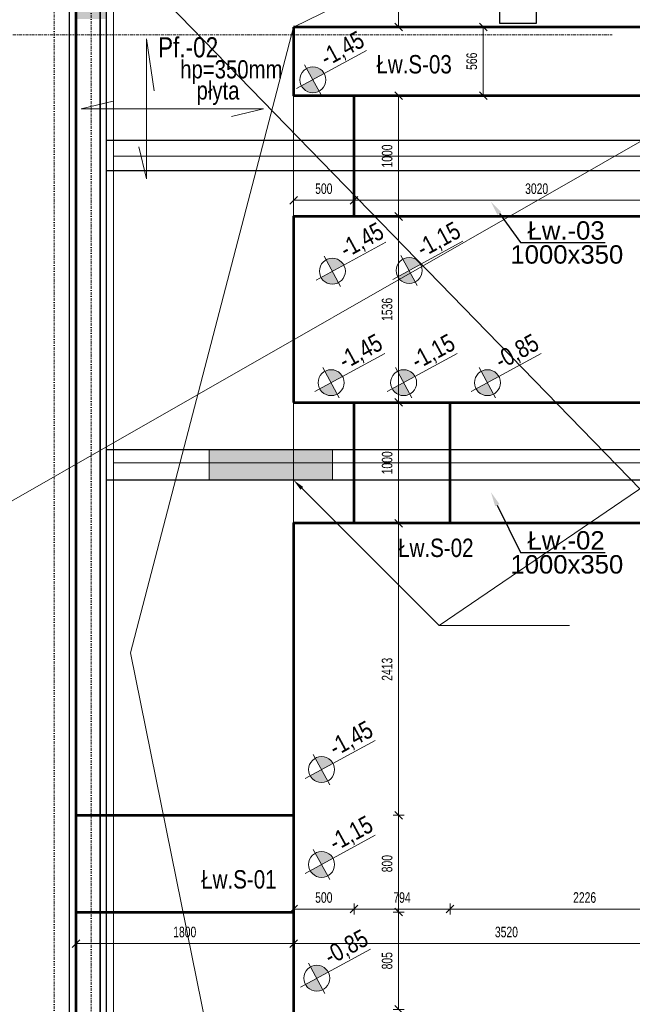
# Model space of a CAD drawing. Header units: millimetres. Extents: x -1893473 to 942156, y -568027 to 942944.
# Tile 111 of 256: x -13787 to -8721, y -127560 to -119421. Entities that reach past the tile are written whole.
import ezdxf
from ezdxf import colors
from ezdxf.entities.mleader import LeaderData, LeaderLine
from ezdxf.math import Vec2, Vec3

# ---------------------------------------------------------------- set-up
doc = ezdxf.new("R2010")
doc.units = ezdxf.units.MM
doc.header["$LTSCALE"] = 0.2
doc.linetypes.add('6279-A-FP00$0$DASHED', pattern=[0.75, 0.5, -0.25])
doc.linetypes.add('DASHDOT', pattern=[25.4, 12.7, -6.35, 0, -6.35])
for name, color, linetype, lineweight in [('!! 0_ Istn-sciany', 7, 'Continuous', 30), ('!! 0_Osie', 1, 'DASHDOT', 13), ('_OSIE_WYS', 142, 'Continuous', 9), ('P-Linia2', 2, 'Continuous', 25), ('P-Opis', 1, 'Continuous', 9), ('P-Opis fundamenty', 193, 'Continuous', 9), ('P-Opis ściany', 6, 'Continuous', 9), ('P-Osie', 1, 'DASHDOT', 18), ('P-Wymiar', 142, 'Continuous', 9), ('P-Ściana żelbetowa', 50, 'Continuous', 30)]:
    doc.layers.add(name, color=color, linetype=linetype, lineweight=lineweight)
doc.layers.add('P-Linia1a', color=7, linetype='Continuous', lineweight=53, true_color=0x008ab8)
doc.styles.add('_Fd Opis', font='arial.ttf')
doc.styles.add('CDMSTYLE', font='arial.ttf', dxfattribs={"width": 0.8})
doc.styles.add('ROMANS', font='arial.ttf', dxfattribs={"width": 0.7})
doc.styles.get("Standard").update_dxf_attribs({"font": 'arial.ttf', "height": 25})
doc.dimstyles.new('A50', dxfattribs={"dimscale": 50, "dimtxt": 1.75, "dimasz": 0.05, "dimexe": 0, "dimexo": 0, "dimgap": 1, "dimtad": 1, "dimdec": 0, "dimrnd": 1, "dimdsep": 46, "dimtxsty": 'ROMANS', "dimblk": '[[[[[[[[', "dimcen": 2, "dimdle": 2, "dimse1": 1, "dimse2": 1, "dimclrd": 256, "dimclrt": 1, "dimadec": 0, "dimazin": 0, "dimtfac": 1, "dimtdec": 0, "dimtix": 1, "dimtmove": 2, "dimatfit": 3, "dimldrblk": '[[[[[[[[', "dimfxl": 1, "dimtvp": 0.6, "dimtolj": 1, "dimlwd": -1, "dimarcsym": 0})

# ---------------------------------------------------------------- blocks, each defined once
blk = doc.blocks.new('BLOK OSI')
at = {"layer": 'P-Osie'}
for points in [[(51992.21, -199671.25), (51992.21, -193642.41)], [(52022.71, -198101.32), (52022.71, -199870.83)], [(48624.31, -198331.59), (52453.68, -198331.59)]]:
    blk.add_lwpolyline(points, dxfattribs=at)
blk = doc.blocks.new('daddad')
at = {"layer": 'P-Opis', "lineweight": 20}
for points in [[(-159, -799), (0, -1476), (0, 1476), (159, 377)], [(1791, -159), (2467, 0), (-1381, 0), (-705, 159)]]:
    blk.add_lwpolyline(points, dxfattribs=at)
blk = doc.blocks.new('A$C798F0764')
at = {"layer": 'P-Opis'}
h = blk.add_hatch(color=1, dxfattribs=at)
h.dxf.hatch_style = 1
h.paths.add_polyline_path([(87, -43), (-30, -160, 0.414214), (204, -160)])
h.paths.add_polyline_path([(-30, 74), (87, -43), (204, 74, 0.414214)])
at = {"layer": 'P-Opis', "color": 1}
for p, q in [((-80, -210), (636, 506)), ((-68, 111), (241, -198))]:
    blk.add_line(p, q, dxfattribs=at)
blk.add_circle((87, -43), 165, dxfattribs=at)
blk = doc.blocks.new('[[[[[[[[')
at = {"layer": 'P-Wymiar'}
for p, q in [((-12.7, -12.7), (12.7, 12.7)), ((0, 0), (-4.6, 0)), ((0, 18), (0, -18))]:
    blk.add_line(p, q, dxfattribs=at)
blk = doc.blocks.new('*D5545')
at = {"layer": 'DEFPOINTS', "color": 0, "transparency": 16777216}
for p in [(-11894.8, -126797), (-10653.2, -126797), (-11521.6, -127601.7)]:
    blk.add_point(p, dxfattribs=at)
at = {"layer": 'P-Wymiar', "transparency": 16777216}
blk.add_line((-10653.2, -127599.2), (-10653.2, -126799.5), dxfattribs=at)
at = {"layer": 'P-Wymiar', "transparency": 16777216, "xscale": 2.5, "yscale": 2.5, "zscale": 2.5}
for p, rotation in [((-10653.2, -126797), 90), ((-10653.2, -127601.7), 270)]:
    blk.add_blockref('[[[[[[[[', p, dxfattribs=dict(at, rotation=rotation))
at = {"layer": 'P-Wymiar', "color": 1, "transparency": 16777216, "insert": (-10747.8, -127199.4), "char_height": 87.5, "attachment_point": 5, "rotation": 90, "style": 'ROMANS'}
blk.add_mtext('\\A1;805', dxfattribs=at)
blk = doc.blocks.new('*D5546')
at = {"layer": 'DEFPOINTS', "color": 0, "transparency": 16777216}
for p in [(-11894.8, -125997), (-10653.2, -125997), (-11894.8, -126797)]:
    blk.add_point(p, dxfattribs=at)
at = {"layer": 'P-Wymiar', "transparency": 16777216}
blk.add_line((-10653.2, -126794.5), (-10653.2, -125999.5), dxfattribs=at)
at = {"layer": 'P-Wymiar', "transparency": 16777216, "xscale": 2.5, "yscale": 2.5, "zscale": 2.5}
for p, rotation in [((-10653.2, -125997), 90), ((-10653.2, -126797), 270)]:
    blk.add_blockref('[[[[[[[[', p, dxfattribs=dict(at, rotation=rotation))
at = {"layer": 'P-Wymiar', "color": 1, "transparency": 16777216, "insert": (-10747.8, -126397), "char_height": 87.5, "attachment_point": 5, "rotation": 90, "style": 'ROMANS'}
blk.add_mtext('\\A1;800', dxfattribs=at)
blk = doc.blocks.new('*D5547')
at = {"layer": 'DEFPOINTS', "color": 0, "transparency": 16777216}
for p in [(-11521.6, -123584), (-10653.2, -123584), (-11894.8, -125997)]:
    blk.add_point(p, dxfattribs=at)
at = {"layer": 'P-Wymiar', "transparency": 16777216}
blk.add_line((-10653.2, -125994.5), (-10653.2, -123586.5), dxfattribs=at)
at = {"layer": 'P-Wymiar', "transparency": 16777216, "xscale": 2.5, "yscale": 2.5, "zscale": 2.5}
for p, rotation in [((-10653.2, -123584), 90), ((-10653.2, -125997), 270)]:
    blk.add_blockref('[[[[[[[[', p, dxfattribs=dict(at, rotation=rotation))
at = {"layer": 'P-Wymiar', "color": 1, "transparency": 16777216, "insert": (-10747.9, -124790.5), "char_height": 87.5, "attachment_point": 5, "rotation": 90, "style": 'ROMANS'}
blk.add_mtext('\\A1;2413', dxfattribs=at)
blk = doc.blocks.new('*D5548')
at = {"layer": 'DEFPOINTS', "color": 0, "transparency": 16777216}
for p in [(-10653.2, -122584), (-10378.2, -122584), (-11521.6, -123584)]:
    blk.add_point(p, dxfattribs=at)
at = {"layer": 'P-Wymiar', "transparency": 16777216}
blk.add_line((-10653.2, -123581.5), (-10653.2, -122586.5), dxfattribs=at)
at = {"layer": 'P-Wymiar', "transparency": 16777216, "xscale": 2.5, "yscale": 2.5, "zscale": 2.5}
for p, rotation in [((-10653.2, -122584), 90), ((-10653.2, -123584), 270)]:
    blk.add_blockref('[[[[[[[[', p, dxfattribs=dict(at, rotation=rotation))
at = {"layer": 'P-Wymiar', "color": 1, "transparency": 16777216, "insert": (-10747.8, -123084), "char_height": 87.5, "attachment_point": 5, "rotation": 90, "style": 'ROMANS'}
blk.add_mtext('\\A1;1000', dxfattribs=at)
blk = doc.blocks.new('*D5549')
at = {"layer": 'DEFPOINTS', "color": 0, "transparency": 16777216}
for p in [(-10653.2, -121048), (-10597.9, -121048), (-10378.2, -122584)]:
    blk.add_point(p, dxfattribs=at)
at = {"layer": 'P-Wymiar', "transparency": 16777216}
blk.add_line((-10653.2, -122581.5), (-10653.2, -121050.5), dxfattribs=at)
at = {"layer": 'P-Wymiar', "transparency": 16777216, "xscale": 2.5, "yscale": 2.5, "zscale": 2.5}
for p, rotation in [((-10653.2, -121048), 90), ((-10653.2, -122584), 270)]:
    blk.add_blockref('[[[[[[[[', p, dxfattribs=dict(at, rotation=rotation))
at = {"layer": 'P-Wymiar', "color": 1, "transparency": 16777216, "insert": (-10747.9, -121816), "char_height": 87.5, "attachment_point": 5, "rotation": 90, "style": 'ROMANS'}
blk.add_mtext('\\A1;1536', dxfattribs=at)
blk = doc.blocks.new('*D5550')
at = {"layer": 'DEFPOINTS', "color": 0, "transparency": 16777216}
for p in [(-10653.2, -120048), (-10597.9, -120048), (-10597.9, -121048)]:
    blk.add_point(p, dxfattribs=at)
at = {"layer": 'P-Wymiar', "transparency": 16777216}
blk.add_line((-10653.2, -121045.5), (-10653.2, -120050.5), dxfattribs=at)
at = {"layer": 'P-Wymiar', "transparency": 16777216, "xscale": 2.5, "yscale": 2.5, "zscale": 2.5}
for p, rotation in [((-10653.2, -120048), 90), ((-10653.2, -121048), 270)]:
    blk.add_blockref('[[[[[[[[', p, dxfattribs=dict(at, rotation=rotation))
at = {"layer": 'P-Wymiar', "color": 1, "transparency": 16777216, "insert": (-10747.8, -120548), "char_height": 87.5, "attachment_point": 5, "rotation": 90, "style": 'ROMANS'}
blk.add_mtext('\\A1;1000', dxfattribs=at)
blk = doc.blocks.new('*D5551')
at = {"layer": 'DEFPOINTS', "color": 0, "transparency": 16777216}
for p in [(-9953.5, -119481.7), (-9898.3, -119481.7), (-9898.3, -120048)]:
    blk.add_point(p, dxfattribs=at)
at = {"layer": 'P-Wymiar', "transparency": 16777216}
blk.add_line((-9953.5, -120045.5), (-9953.5, -119484.2), dxfattribs=at)
at = {"layer": 'P-Wymiar', "transparency": 16777216, "xscale": 2.5, "yscale": 2.5, "zscale": 2.5}
for p, rotation in [((-9953.5, -119481.7), 90), ((-9953.5, -120048), 270)]:
    blk.add_blockref('[[[[[[[[', p, dxfattribs=dict(at, rotation=rotation))
at = {"layer": 'P-Wymiar', "color": 1, "transparency": 16777216, "insert": (-10048.1, -119764.8), "char_height": 87.5, "attachment_point": 5, "rotation": 90, "style": 'ROMANS'}
blk.add_mtext('\\A1;566', dxfattribs=at)
blk = doc.blocks.new('*D5552')
at = {"layer": 'DEFPOINTS', "color": 0, "transparency": 16777216}
for p in [(-10664.5, -117446.7), (-10653.2, -117446.7), (-10597.9, -119481.7)]:
    blk.add_point(p, dxfattribs=at)
at = {"layer": 'P-Wymiar', "transparency": 16777216}
blk.add_line((-10653.2, -119479.2), (-10653.2, -117449.2), dxfattribs=at)
at = {"layer": 'P-Wymiar', "transparency": 16777216, "xscale": 2.5, "yscale": 2.5, "zscale": 2.5}
for p, rotation in [((-10653.2, -117446.7), 90), ((-10653.2, -119481.7), 270)]:
    blk.add_blockref('[[[[[[[[', p, dxfattribs=dict(at, rotation=rotation))
at = {"layer": 'P-Wymiar', "color": 1, "transparency": 16777216, "insert": (-10747.9, -118464.2), "char_height": 87.5, "attachment_point": 5, "rotation": 90, "style": 'ROMANS'}
blk.add_mtext('\\A1;2035', dxfattribs=at)
blk = doc.blocks.new('*D5553')
at = {"layer": 'DEFPOINTS', "color": 0, "transparency": 16777216}
for p in [(-11521.6, -127057.2), (-13321.6, -127198.9), (-11521.6, -127198.9)]:
    blk.add_point(p, dxfattribs=at)
at = {"layer": 'P-Wymiar', "transparency": 16777216}
blk.add_line((-13319.1, -127057.2), (-11524.1, -127057.2), dxfattribs=at)
at = {"layer": 'P-Wymiar', "transparency": 16777216, "xscale": 2.5, "yscale": 2.5, "zscale": 2.5, "rotation": 180}
blk.add_blockref('[[[[[[[[', (-13321.6, -127057.2), dxfattribs=at)
at = {"layer": 'P-Wymiar', "transparency": 16777216, "xscale": 2.5, "yscale": 2.5, "zscale": 2.5}
blk.add_blockref('[[[[[[[[', (-11521.6, -127057.2), dxfattribs=at)
at = {"layer": 'P-Wymiar', "color": 1, "transparency": 16777216, "insert": (-12421.6, -126962.5), "char_height": 87.5, "attachment_point": 5, "style": 'ROMANS'}
blk.add_mtext('\\A1;1800', dxfattribs=at)
blk = doc.blocks.new('*D5554')
at = {"layer": 'DEFPOINTS', "color": 0, "transparency": 16777216}
for p in [(-8001.6, -126688.5), (-8001.6, -127057.2), (-11521.6, -127198.9)]:
    blk.add_point(p, dxfattribs=at)
at = {"layer": 'P-Wymiar', "transparency": 16777216}
blk.add_line((-11519.1, -127057.2), (-8004.1, -127057.2), dxfattribs=at)
at = {"layer": 'P-Wymiar', "transparency": 16777216, "xscale": 2.5, "yscale": 2.5, "zscale": 2.5, "rotation": 180}
blk.add_blockref('[[[[[[[[', (-11521.6, -127057.2), dxfattribs=at)
at = {"layer": 'P-Wymiar', "transparency": 16777216, "xscale": 2.5, "yscale": 2.5, "zscale": 2.5}
blk.add_blockref('[[[[[[[[', (-8001.6, -127057.2), dxfattribs=at)
at = {"layer": 'P-Wymiar', "color": 1, "transparency": 16777216, "insert": (-9761.6, -126962.5), "char_height": 87.5, "attachment_point": 5, "style": 'ROMANS'}
blk.add_mtext('\\A1;3520', dxfattribs=at)
blk = doc.blocks.new('*D5559')
at = {"layer": 'DEFPOINTS', "color": 0, "transparency": 16777216}
for p in [(-10228.1, -123470.5), (-8001.6, -124885.5), (-10228.1, -126772.1)]:
    blk.add_point(p, dxfattribs=at)
at = {"layer": 'P-Wymiar', "transparency": 16777216}
blk.add_line((-8004.1, -126772.1), (-10225.6, -126772.1), dxfattribs=at)
at = {"layer": 'P-Wymiar', "transparency": 16777216, "xscale": 2.5, "yscale": 2.5, "zscale": 2.5, "rotation": 180}
blk.add_blockref('[[[[[[[[', (-10228.1, -126772.1), dxfattribs=at)
at = {"layer": 'P-Wymiar', "transparency": 16777216, "xscale": 2.5, "yscale": 2.5, "zscale": 2.5}
blk.add_blockref('[[[[[[[[', (-8001.6, -126772.1), dxfattribs=at)
at = {"layer": 'P-Wymiar', "color": 1, "transparency": 16777216, "insert": (-9114.8, -126677.4), "char_height": 87.5, "attachment_point": 5, "style": 'ROMANS'}
blk.add_mtext('\\A1;2226', dxfattribs=at)
blk = doc.blocks.new('*D5560')
at = {"layer": 'DEFPOINTS', "color": 0, "transparency": 16777216}
for p in [(-11021.6, -123461.3), (-10228.1, -123470.5), (-11021.6, -126772.1)]:
    blk.add_point(p, dxfattribs=at)
at = {"layer": 'P-Wymiar', "transparency": 16777216}
blk.add_line((-10230.6, -126772.1), (-11019.1, -126772.1), dxfattribs=at)
at = {"layer": 'P-Wymiar', "transparency": 16777216, "xscale": 2.5, "yscale": 2.5, "zscale": 2.5, "rotation": 180}
blk.add_blockref('[[[[[[[[', (-11021.6, -126772.1), dxfattribs=at)
at = {"layer": 'P-Wymiar', "transparency": 16777216, "xscale": 2.5, "yscale": 2.5, "zscale": 2.5}
blk.add_blockref('[[[[[[[[', (-10228.1, -126772.1), dxfattribs=at)
at = {"layer": 'P-Wymiar', "color": 1, "transparency": 16777216, "insert": (-10624.8, -126677.4), "char_height": 87.5, "attachment_point": 5, "style": 'ROMANS'}
blk.add_mtext('\\A1;794', dxfattribs=at)
blk = doc.blocks.new('*D5561')
at = {"layer": 'DEFPOINTS', "color": 0, "transparency": 16777216}
for p in [(-11021.6, -123461.3), (-11521.6, -123794.2), (-11521.6, -126772.1)]:
    blk.add_point(p, dxfattribs=at)
at = {"layer": 'P-Wymiar', "transparency": 16777216}
blk.add_line((-11024.1, -126772.1), (-11519.1, -126772.1), dxfattribs=at)
at = {"layer": 'P-Wymiar', "transparency": 16777216, "xscale": 2.5, "yscale": 2.5, "zscale": 2.5, "rotation": 180}
blk.add_blockref('[[[[[[[[', (-11521.6, -126772.1), dxfattribs=at)
at = {"layer": 'P-Wymiar', "transparency": 16777216, "xscale": 2.5, "yscale": 2.5, "zscale": 2.5}
blk.add_blockref('[[[[[[[[', (-11021.6, -126772.1), dxfattribs=at)
at = {"layer": 'P-Wymiar', "color": 1, "transparency": 16777216, "insert": (-11271.6, -126677.4), "char_height": 87.5, "attachment_point": 5, "style": 'ROMANS'}
blk.add_mtext('\\A1;500', dxfattribs=at)
blk = doc.blocks.new('*D5562')
at = {"layer": 'DEFPOINTS', "color": 0, "transparency": 16777216}
for p in [(-11021.6, -120913.3), (-11521.6, -121048), (-11021.6, -121048)]:
    blk.add_point(p, dxfattribs=at)
at = {"layer": 'P-Wymiar', "transparency": 16777216}
blk.add_line((-11519.1, -120913.3), (-11024.1, -120913.3), dxfattribs=at)
at = {"layer": 'P-Wymiar', "transparency": 16777216, "xscale": 2.5, "yscale": 2.5, "zscale": 2.5, "rotation": 180}
blk.add_blockref('[[[[[[[[', (-11521.6, -120913.3), dxfattribs=at)
at = {"layer": 'P-Wymiar', "transparency": 16777216, "xscale": 2.5, "yscale": 2.5, "zscale": 2.5}
blk.add_blockref('[[[[[[[[', (-11021.6, -120913.3), dxfattribs=at)
at = {"layer": 'P-Wymiar', "color": 1, "transparency": 16777216, "insert": (-11271.6, -120818.6), "char_height": 87.5, "attachment_point": 5, "style": 'ROMANS'}
blk.add_mtext('\\A1;500', dxfattribs=at)
blk = doc.blocks.new('*D5563')
at = {"layer": 'DEFPOINTS', "color": 0, "transparency": 16777216}
for p in [(-8001.6, -120913.3), (-11021.6, -121048), (-8001.6, -121048)]:
    blk.add_point(p, dxfattribs=at)
at = {"layer": 'P-Wymiar', "transparency": 16777216}
blk.add_line((-11019.1, -120913.3), (-8004.1, -120913.3), dxfattribs=at)
at = {"layer": 'P-Wymiar', "transparency": 16777216, "xscale": 2.5, "yscale": 2.5, "zscale": 2.5, "rotation": 180}
blk.add_blockref('[[[[[[[[', (-11021.6, -120913.3), dxfattribs=at)
at = {"layer": 'P-Wymiar', "transparency": 16777216, "xscale": 2.5, "yscale": 2.5, "zscale": 2.5}
blk.add_blockref('[[[[[[[[', (-8001.6, -120913.3), dxfattribs=at)
at = {"layer": 'P-Wymiar', "color": 1, "transparency": 16777216, "insert": (-9511.6, -120818.6), "char_height": 87.5, "attachment_point": 5, "style": 'ROMANS'}
blk.add_mtext('\\A1;3020', dxfattribs=at)
blk = doc.blocks.new('A$C66492EDE')
at = {"layer": 'P-Opis ściany', "lineweight": 0, "true_color": 0xd100d1}
h = blk.add_hatch(dxfattribs=at)
h.set_pattern_fill('ANSI33', color=212, scale=20)
h.set_pattern_definition([(45, (-10159.35, 255103.1), (-89.80256, 89.80256), []), (45, (-10069.54, 255103.1), (-89.80256, 89.80256), [63.5, -31.75])])
h.paths.add_polyline_path([(-125, 11205), (125, 11205), (125, 10105), (-125, 10105)])
h.paths.add_polyline_path([(-7950, 11005), (-7700, 11005), (-7700, 9985), (-7950, 9985)])
h.paths.add_polyline_path([(-7700, 5380.7), (-7950, 5380.7), (-7950, 4360.7), (-7700, 4360.7)])
h.paths.add_polyline_path([(-7700, 3230.7), (-7950, 3230.7), (-7950, 2210.7), (-7700, 2210.7)])
h.paths.add_polyline_path([(-17425, 6003.5), (-17175, 6003.5), (-17175, 993.5), (-17425, 993.5)])
h.paths.add_polyline_path([(-19625, 125), (-17425, 125), (-17425, -125), (-19625, -125)])
h.paths.add_polyline_path([(-17425, 8984.2), (-17175, 8984.2), (-17175, 7084.2), (-17425, 7084.2)])
h.paths.add_polyline_path([(-17425, 10863), (-17175, 10863), (-17175, 9703), (-17425, 9703)])
h.paths.add_polyline_path([(-17175, 12985), (-17425, 12985), (-17425, 11665), (-17175, 11665)])
h.paths.add_polyline_path([(-19930, 9952.5), (-19680, 9952.5), (-19680, 8925), (-19930, 8925)])
h.paths.add_polyline_path([(-19930, 8475), (-19680, 8475), (-19680, 6575), (-19930, 6575)])
h.paths.add_polyline_path([(-24522.1, 8474.9), (-23502, 8474.9), (-23502, 8724.9), (-24522.1, 8724.9)])
h.paths.add_polyline_path([(-25625, 13760), (-25375, 13760), (-25375, 12284.9), (-25625, 12284.9)])
h.paths.add_polyline_path([(-17175, 14220), (-15610, 14220), (-15610, 13970), (-17175, 13970)])
h.paths.add_polyline_path([(-19380, 14220), (-17425, 14220), (-17425, 13970), (-19380, 13970)])
h.paths.add_polyline_path([(-10826.2, 14220), (-8926.2, 14220), (-8926.2, 13970), (-10826.2, 13970)])
at = {"layer": 'P-Opis ściany', "color": 212, "lineweight": 13, "true_color": 0xd100d1}
blk.add_lwpolyline([(-24522.1, 8474.9), (-23502, 8474.9), (-23502, 8724.9), (-24522.1, 8724.9)], close=True, dxfattribs=at)
ml = blk.add_multileader_mtext('Standard', dxfattribs=at)
ml.set_content('         ', color=(209, 0, 209))
ml.set_leader_properties()
ml.build(insert=Vec2(0, 0))
ml.multileader.update_dxf_attribs({"arrow_head_size": 96})
ctx = ml.context
ctx.base_point, ctx.char_height, ctx.arrow_head_size, ctx.landing_gap_size, ctx.plane_origin = Vec3(-21544.5, 7273), 3.2, 96, 1.6, Vec3(-21445.6, 5193.4)
ctx.text_align_type = 2
notes = []
notes.append((ctx, [(0, (1, 1, 0), (-22620, 7273), (1, 0), 1075.5, [(0, [(-19854.2, 7775.4), (-19930, 9105.2)], 0, []), (2, [(-23825, 8474.9)], 0, [])])]))
ctx.mtext.insert, ctx.mtext.alignment, ctx.mtext.flow_direction = Vec3(-21531.8, 7274.6), 3, 5
for ctx, leaders in notes:
    for number, flags, end, landing, length, lines in leaders:
        leader = LeaderData()
        leader.index, (leader.has_last_leader_line, leader.has_dogleg_vector, leader.attachment_direction) = number, flags
        leader.last_leader_point, leader.dogleg_vector, leader.dogleg_length = Vec3(end), Vec3(landing), length
        for number, points, colour, breaks in lines:
            line = LeaderLine()
            line.index, line.vertices, line.color, line.breaks = number, Vec3.list(points), colors.encode_raw_color(colour), breaks
            leader.lines.append(line)
        ctx.leaders.append(leader)

msp = doc.modelspace()

# ---------------------------------------------------------------- linework, layer by layer
at = {"layer": '!! 0_ Istn-sciany'}
msp.add_lwpolyline([(-13816.63407, -111406.6753), (-13816.63407, -117493.00618), (-13376.63391, -117493.00618), (-13376.63391, -131936.6753), (-38206.63407, -131936.6753), (-38206.63407, -130506.6753), (-41806.63407, -130506.6753), (-41806.63407, -119376.6753), (-41036.63407, -119376.6753), (-41036.63407, -111406.6753), (-13756.63407, -111406.6753)], dxfattribs=at)
at = {"layer": '_OSIE_WYS', "color": 65}
for points in [[(-13010.93902, -123083.98066), (-13010.93902, -117797.88003)], [(-13010.93902, -120548.01074), (-7501.63407, -120548.01074)], [(-13010.93902, -131701.6753), (-13010.93902, -123083.98066)], [(-13010.93902, -123083.98066), (-7501.63407, -123083.98066)]]:
    msp.add_lwpolyline(points, dxfattribs=at)
at = {"layer": 'P-Linia1a'}
for points in [[(-13321.59769, -132201.67396), (12803.32973, -132201.67396), (12803.32973, -117121.6753), (-1136.63407, -117121.22979), (-1136.63407, -117446.6753), (-13321.59769, -117446.6753)], [(-11521.59769, -119481.6753), (-11521.59769, -120048.01074), (-8001.61113, -120048.01074), (-8001.63567, -119481.6753), (-8001.63567, -119481.6753)], [(-11521.59769, -122583.98066), (-8001.61294, -122583.98066), (-8001.6234, -121048.01074), (-11521.59769, -121048.01074)], [(-11521.59769, -131201.67396), (-5496.6123, -131201.67396), (-5496.6123, -125867.89643), (-8001.58989, -125867.89643), (-8001.60613, -123583.98066), (-11521.59769, -123583.98066)]]:
    msp.add_lwpolyline(points, close=True, dxfattribs=at)
for points in [[(-11021.59769, -121048.01074), (-11021.59769, -120048.01074)], [(-11021.59769, -123583.98066), (-11021.59769, -122583.98066)], [(-10228.05788, -123583.98066), (-10228.05788, -122583.98066)], [(-13321.59769, -125997.04745), (-11521.59769, -125997.04745)], [(-13321.59769, -126797.04745), (-11521.59769, -126797.04745)]]:
    msp.add_lwpolyline(points, dxfattribs=at)
at = {"layer": 'P-Linia2', "color": 1, "linetype": '6279-A-FP00$0$DASHED', "ltscale": 15, "true_color": 0xf50000}
msp.add_lwpolyline([(-1046.63407, -117481.6753), (-13321.59769, -117481.6753), (-13321.59769, -132301.67396), (-13121.59769, -132301.67396)], dxfattribs=at)
at = {"layer": 'P-Linia2', "color": 1, "lineweight": 35, "true_color": 0xf50000}
msp.add_lwpolyline([(-1046.63407, -117481.6753), (-1046.63407, -117446.6753), (-13121.59769, -117446.6753), (-13121.59769, -132301.67396)], dxfattribs=at)
at = {"layer": 'P-Opis'}
msp.add_lwpolyline([(-11521.59769, -131301.67396), (-12871.59769, -124654.17463), (-11521.59769, -119481.6753), (-8345.76507, -117931.6753), (-5596.61103, -119481.6753), (-1046.63407, -117481.6753), (1428.41201, -121081.6753)], dxfattribs=at)
at = {"layer": 'P-Opis', "color": 1}
msp.add_lwpolyline([(-11521.59769, -119481.6753), (-11521.59769, -135147.50959)], dxfattribs=at)
at = {"layer": 'P-Opis fundamenty', "color": 4}
msp.add_lwpolyline([(-68254.31192, -154490.62296), (46970.33988, -88637.29922), (-47642.67431, -83234.22897), (34737.58385, -167897.88563)], dxfattribs=at)
at = {"layer": 'P-Ściana żelbetowa', "lineweight": 25}
for points in [[(-1046.63407, -117481.6753), (12428.32973, -117481.6753), (12428.32973, -131826.67396), (-13321.59769, -131826.67396), (-13321.59769, -117481.6753), (-1046.63407, -117481.6753)], [(4353.36593, -131576.67396), (4353.36593, -117731.6753), (-796.63407, -117731.6753), (-796.63407, -117731.6753), (-13071.59769, -117731.6753), (-13071.59769, -131576.67396), (12178.32973, -131576.67396), (12178.32973, -117731.6753), (4603.36593, -117731.6753), (4603.36593, -131576.67396)], [(-13071.59769, -120416.6753), (-7376.63233, -120416.6753), (-7376.66514, -125126.69922), (-5121.6111, -125126.69856)], [(-13071.59769, -120666.6753), (-7626.63407, -120666.6753), (-7626.66688, -125376.69929), (-5121.61103, -125376.69856)], [(-7626.63407, -122976.70458), (-13071.59769, -122976.70458)], [(-7626.63407, -123226.70458), (-13071.59769, -123226.70458)]]:
    msp.add_lwpolyline(points, dxfattribs=at)
msp.add_lwpolyline([(-9816.63407, -117731.67951), (-9516.63407, -117731.67951), (-9516.63407, -119451.6753), (-9816.63407, -119451.6753)], close=True, dxfattribs=at)

# ---------------------------------------------------------------- block references
at = {"layer": '!! 0_Osie', "xscale": 10, "yscale": 10, "zscale": 10}
msp.add_blockref('BLOK OSI', (-533423.74832, 1863769.20773), dxfattribs=at)
at = {"layer": 'P-Opis fundamenty', "color": 1, "xscale": 0.65, "yscale": 0.65, "zscale": 0.65, "rotation": 343.5684437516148}
for p in [(-11408.46562, -119875.05409), (-11247.19971, -121457.50659), (-10612.295, -121451.59772), (-11257.89603, -122378.78841), (-10657.95469, -122378.78841), (-9964.94513, -122378.78841), (-11336.42555, -125576.78071), (-11336.42555, -126361.07148), (-11376.10422, -127301.20354)]:
    msp.add_blockref('A$C798F0764', p, dxfattribs=at)
at = {"layer": 'P-Opis fundamenty', "xscale": 0.392, "yscale": 0.392, "zscale": 0.392}
msp.add_blockref('daddad', (-12738.143, -120157.98758), dxfattribs=at)
at = {"layer": 'P-Opis ściany'}
msp.add_blockref('A$C66492EDE', (12303.36593, -131701.6753), dxfattribs=at)

# ---------------------------------------------------------------- texts
at = {"layer": 'P-Opis fundamenty'}
for s, insert, char_height, attachment_point, style in [('Pf.-02', (-12642.8637, -119650.77601), 167.1096, 4, 'CDMSTYLE'), ('{\\W0.8;Łw.S-03}', (-10213.26004, -119790.72548), 152.1, 6, '_Fd Opis'), ('{\\H0.6667x;hp=350mm}', (-12036.46125, -119853.93978), 225.59796, 5, 'CDMSTYLE'), ('{\\H0.6667x;płyta}', (-12146.74779, -120028.70827), 225.59796, 5, 'CDMSTYLE'), ('Łw.-03', (-9586.98762, -121164.43143), 152.1, 4, '_Fd Opis'), ('1000x350', (-8795.5724, -121362.66648), 152.1, 6, '_Fd Opis'), ('Łw.-02', (-9586.98762, -123725.97275), 152.1, 4, '_Fd Opis'), ('{\\W0.8;Łw.S-02 }', (-10033.63366, -123787.58875), 152.1, 6, '_Fd Opis'), ('1000x350', (-8795.5724, -123924.2078), 152.1, 6, '_Fd Opis'), ('{\\W0.8;Łw.S-01 }', (-11662.05413, -126527.77271), 152.1, 6, '_Fd Opis')]:
    msp.add_mtext(s, dxfattribs=dict(at, insert=insert, char_height=char_height, attachment_point=attachment_point, style=style))
at = {"layer": 'P-Opis fundamenty', "char_height": 146.25, "attachment_point": 4, "rotation": 28.568443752, "style": '_Fd Opis'}
for s, insert in [('{\\W0.8;-1,45}', (-11277.91048, -119760.17782)), ('{\\W0.8;-1,45}', (-11116.64457, -121342.63032)), ('{\\W0.8;-1,15}', (-10481.73985, -121336.72146)), ('{\\W0.8;-1,45}', (-11127.34089, -122263.91214)), ('{\\W0.8;-1,15}', (-10527.39954, -122263.91214)), ('{\\W0.8;-0,85}', (-9834.38999, -122263.91214)), ('{\\W0.8;-1,45}', (-11205.87041, -125461.90445)), ('{\\W0.8;-1,15}', (-11205.87041, -126246.19522)), ('{\\W0.8;-0,85}', (-11245.54908, -127186.32727))]:
    msp.add_mtext(s, dxfattribs=dict(at, insert=insert))

# ---------------------------------------------------------------- dimensions: what is measured, and where the dimension line sits
at = {"layer": 'P-Wymiar'}
for base, p1, p2, picture, middle in [((-10653.15454, -117446.6753), (-10597.94735, -119481.6753), (-10664.47078, -117446.6753), '*D5552', (-10747.85952, -118464.1753)), ((-9953.47295, -119481.6753), (-9898.26577, -120048.01074), (-9898.26577, -119481.6753), '*D5551', (-10048.14809, -119764.84302)), ((-10653.15454, -120048.01074), (-10597.94735, -121048.01074), (-10597.94735, -120048.01074), '*D5550', (-10747.82968, -120548.01074)), ((-10653.15454, -121048.01074), (-10378.17875, -122583.98066), (-10597.94735, -121048.01074), '*D5549', (-10747.85952, -121815.9957)), ((-10653.15454, -122583.98066), (-11521.59769, -123583.98066), (-10378.17875, -122583.98066), '*D5548', (-10747.82968, -123083.98066)), ((-10653.15454, -123583.98066), (-11894.83671, -125997.04745), (-11521.59769, -123583.98066), '*D5547', (-10747.85952, -124790.51405)), ((-10653.15454, -125997.04745), (-11894.83671, -126797.04745), (-11894.83671, -125997.04745), '*D5546', (-10747.82968, -126397.04745)), ((-10653.15454, -126797.04745), (-11521.59769, -127601.67396), (-11894.83671, -126797.04745), '*D5545', (-10747.82968, -127199.3607))]:
    dim = msp.add_linear_dim(base=base, p1=p1, p2=p2, angle=90, dimstyle='A50', dxfattribs=at)
    dim.commit()
    dim.dimension.update_dxf_attribs({"geometry": picture, "text_midpoint": middle})
for base, p1, p2, picture, middle in [((-11021.59769, -120913.29382), (-11521.59769, -121048.01074), (-11021.59769, -121048.01074), '*D5562', (-11271.59769, -120818.61868)), ((-8001.6234, -120913.29382), (-11021.59769, -121048.01074), (-8001.6234, -121048.01074), '*D5563', (-9511.61055, -120818.58884)), ((-11521.59769, -126772.11871), (-11021.59769, -123461.29786), (-11521.59769, -123794.23022), '*D5561', (-11271.59769, -126677.44357)), ((-11021.59769, -126772.11871), (-10228.05788, -123470.54539), (-11021.59769, -123461.29786), '*D5560', (-10624.82778, -126677.44357)), ((-10228.05788, -126772.11871), (-8001.59687, -124885.50587), (-10228.05788, -123470.54539), '*D5559', (-9114.82738, -126677.44357)), ((-8001.58989, -127057.18341), (-11521.59769, -127198.91758), (-8001.58989, -126688.48807), '*D5554', (-9761.59379, -126962.47843)), ((-11521.59769, -127057.18341), (-13321.59769, -127198.91758), (-11521.59769, -127198.91758), '*D5553', (-12421.59769, -126962.50827))]:
    dim = msp.add_linear_dim(base=base, p1=p1, p2=p2, dimstyle='A50', dxfattribs=at)
    dim.commit()
    dim.dimension.update_dxf_attribs({"geometry": picture, "text_midpoint": middle})

# ---------------------------------------------------------------- leaders
at = {"layer": 'P-Opis fundamenty'}
ml = msp.add_multileader_mtext('Standard', dxfattribs=at)
ml.set_content('         ', color=256)
ml.set_leader_properties()
ml.build(insert=Vec2(0, 0))
ml.multileader.update_dxf_attribs({"arrow_head_size": 120})
ctx = ml.context
ctx.base_point, ctx.arrow_head_size, ctx.plane_origin = Vec3(-8944.39689, -121263.74105), 120, Vec3(-8830.03683, -123069.85863)
notes = []
notes.append((ctx, [(1, (1, 1, 0), (-9645.09297, -121263.74105), (1, 0), 700.69608, [(0, [(-9890.12596, -120925.18755)], 0, [])])]))
ctx.mtext.insert, ctx.mtext.text_direction, ctx.mtext.flow_direction, ctx.mtext.extrusion = Vec3(-8928.42417, -121261.74105), Vec3(-1, 0), 5, Vec3(0, 0, -1)
ml = msp.add_multileader_mtext('Standard', dxfattribs=at)
ml.set_content('         ', color=256)
ml.set_leader_properties()
ml.build(insert=Vec2(0, 0))
ml.multileader.update_dxf_attribs({"arrow_head_size": 120})
ctx = ml.context
ctx.base_point, ctx.arrow_head_size, ctx.plane_origin = Vec3(-8944.39689, -123825.28237), 120, Vec3(-8830.03683, -125631.39995)
notes.append((ctx, [(1, (1, 1, 0), (-9645.09297, -123825.28237), (1, 0), 700.69608, [(0, [(-9890.12596, -123326.07163)], 0, [])])]))
ctx.mtext.insert, ctx.mtext.text_direction, ctx.mtext.flow_direction, ctx.mtext.extrusion = Vec3(-8928.42417, -123823.28237), Vec3(-1, 0), 5, Vec3(0, 0, -1)
for ctx, leaders in notes:
    for number, flags, end, landing, length, lines in leaders:
        leader = LeaderData()
        leader.index, (leader.has_last_leader_line, leader.has_dogleg_vector, leader.attachment_direction) = number, flags
        leader.last_leader_point, leader.dogleg_vector, leader.dogleg_length = Vec3(end), Vec3(landing), length
        for number, points, colour, breaks in lines:
            line = LeaderLine()
            line.index, line.vertices, line.color, line.breaks = number, Vec3.list(points), colors.encode_raw_color(colour), breaks
            leader.lines.append(line)
        ctx.leaders.append(leader)

doc.saveas('drawing.dxf')
